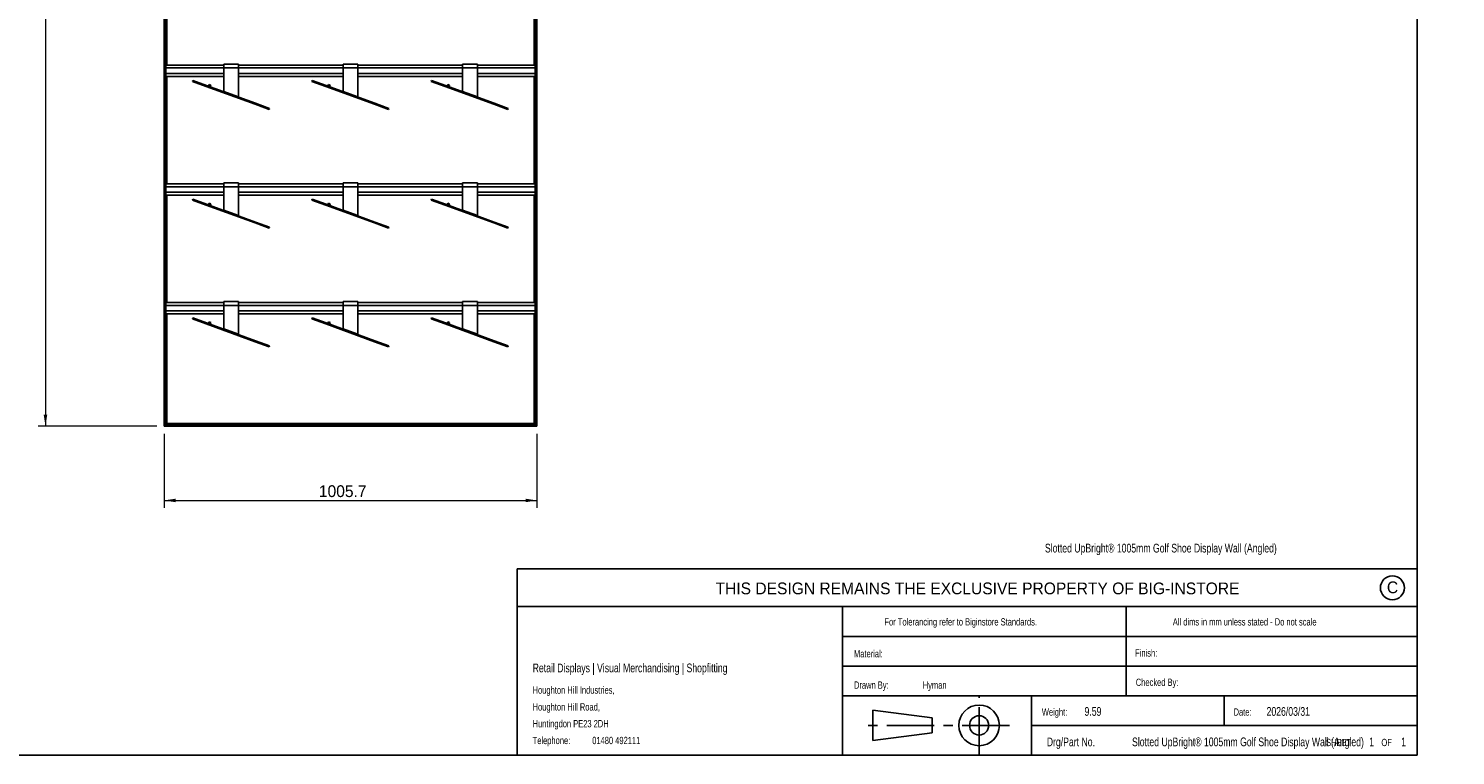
# Model space of a CAD drawing. Header units: millimetres. Extents: x 130 to 5910, y 139 to 4070.
# Tile 2 of 3: x 2061 to 5910, y 139 to 2098. Entities that reach past the tile are written whole.
import ezdxf

# ---------------------------------------------------------------- set-up
doc = ezdxf.new("R2010")
doc.units = ezdxf.units.MM
doc.header["$LTSCALE"] = 20
doc.linetypes.add('CENTER', pattern=[10.16, 6.35, -1.27, 1.27, -1.27])
doc.layers.add('1轮廓实线层', color=7, linetype='Continuous')
doc.styles.add('SLDTEXTSTYLE1', font='Arial Narrow', dxfattribs={"width": 0.87})
doc.styles.add('SLDTEXTSTYLE2', font='ARIAL.TTF', dxfattribs={"width": 0.948})
doc.styles.add('SLDTEXTSTYLE3', font='ARIALBD.TTF', dxfattribs={"width": 0.948})
doc.dimstyles.new('SLDDIMSTYLE0', dxfattribs={"dimtxt": 30.819824, "dimasz": 30.819824, "dimexe": 0, "dimexo": 0.0625, "dimgap": 7.704956, "dimtad": 1, "dimdec": 1, "dimrnd": 1e-09, "dimzin": 4, "dimdsep": 46, "dimtxsty": 'SLDTEXTSTYLE3', "dimsah": 1, "dimcen": 0.09, "dimadec": 0, "dimazin": 1, "dimtfac": 1, "dimtdec": 1, "dimtofl": 0, "dimtmove": 0, "dimatfit": 3, "dimfxl": 1, "dimfrac": 2, "dimtolj": 1, "dimtzin": 12, "dimarcsym": 0})
doc.dimstyles.new('SLDDIMSTYLE1', dxfattribs={"dimtxt": 30.819824, "dimasz": 30.819824, "dimexe": 0, "dimexo": 0.0625, "dimgap": 7.704956, "dimtad": 1, "dimdec": 1, "dimrnd": 1e-09, "dimzin": 12, "dimdsep": 46, "dimtxsty": 'SLDTEXTSTYLE3', "dimsah": 1, "dimcen": 0.09, "dimadec": 0, "dimazin": 3, "dimtfac": 1, "dimtdec": 1, "dimtofl": 0, "dimtmove": 0, "dimatfit": 3, "dimfxl": 1, "dimfrac": 2, "dimtolj": 1, "dimtzin": 12, "dimarcsym": 0})

# ---------------------------------------------------------------- blocks, each defined once
blk = doc.blocks.new('SW_NOTE_0')
at = {"color": 0, "linetype": 'Continuous', "lineweight": 18, "char_height": 19.55, "attachment_point": 1, "style": 'SLDTEXTSTYLE1'}
for s, insert in [('Houghton Hill Industries,', (0, 25.3)), ('Houghton Hill Road,', (0, -20)), ('Huntingdon PE23 2DH', (0, -65.3)), ('Telephone:  ', (0, -110.5)), ('01480 492111', (160.7, -110.5))]:
    blk.add_mtext(s, dxfattribs=dict(at, insert=insert))
blk = doc.blocks.new('_D')
at = {"color": 7, "linetype": 'Continuous', "lineweight": 18}
for p, q in [((2406.9, 3426.3), (2086.9, 3426.3)), ((2106.9, 3426.3), (2106.9, 1026.3)), ((2406.9, 1026.3), (2086.9, 1026.3))]:
    blk.add_line(p, q, dxfattribs=at)
for points in [[(2106.9, 3426.3), (2102.2, 3395.5), (2111.7, 3395.5)], [(2106.9, 1026.3), (2111.7, 1057.1), (2102.2, 1057.1)]]:
    blk.add_solid(points, dxfattribs=at)
at = {"color": 7, "linetype": 'Continuous', "lineweight": 18, "insert": (2066, 2212.8), "char_height": 31.75, "attachment_point": 1, "rotation": 90, "style": 'SLDTEXTSTYLE2'}
blk.add_mtext('2400.0', dxfattribs=at)
blk = doc.blocks.new('_D_1')
at = {"color": 7, "linetype": 'Continuous', "lineweight": 18}
for p, q in [((2426.9, 1006.3), (2426.9, 806.3)), ((3432.7, 1006.3), (3432.7, 806.3)), ((2426.9, 826.3), (3432.7, 826.3))]:
    blk.add_line(p, q, dxfattribs=at)
for points in [[(2426.9, 826.3), (2457.8, 821.6), (2457.8, 831)], [(3432.7, 826.3), (3401.9, 831), (3401.9, 821.6)]]:
    blk.add_solid(points, dxfattribs=at)
at = {"color": 7, "linetype": 'Continuous', "lineweight": 18, "insert": (2844.4, 867.2), "char_height": 31.75, "attachment_point": 1, "style": 'SLDTEXTSTYLE2'}
blk.add_mtext('1005.7', dxfattribs=at)

msp = doc.modelspace()

# ---------------------------------------------------------------- linework, layer by layer
at = {"color": 7, "linetype": 'Continuous', "lineweight": 25}
for p, q in [((5806.63, 140), (5806.63, 4070)), ((3379.61, 641.62), (5806.63, 641.62)), ((3379.61, 641.62), (3379.61, 140)), ((3379.61, 540), (5806.63, 540)), ((4256.63, 138.97), (4256.63, 540)), ((5021.63, 540), (5021.63, 460)), ((4256.63, 460), (5806.63, 460)), ((5021.63, 460), (5021.63, 380)), ((4256.63, 380), (5806.63, 380)), ((5021.63, 380), (5021.63, 300)), ((4256.63, 300), (5806.63, 300)), ((4766.63, 140), (4766.63, 300)), ((5286.63, 300), (5286.63, 220)), ((4338.98, 179.07), (4338.98, 260.94)), ((4338.98, 260.94), (4498.46, 240.01)), ((4498.46, 240.01), (4498.46, 200)), ((4498.46, 200), (4338.98, 179.07)), ((4766.63, 220), (5806.63, 220)), ((5806.63, 140), (130.48, 140))]:
    msp.add_line(p, q, dxfattribs=at)
at = {"color": 7, "linetype": 'CENTER', "lineweight": 25}
for p, q in [((4625.24, 141.99), (4625.24, 301.69)), ((4706.93, 220.01), (4315.17, 220.01))]:
    msp.add_line(p, q, dxfattribs=at)
at = {"color": 7, "linetype": 'Continuous', "lineweight": 25}
for centre, radius in [((5740, 590.95), 32.28), ((4625.24, 220.01), 54.78), ((4625.24, 220.01), 25.96)]:
    msp.add_circle(centre, radius, dxfattribs=at)
at = {"layer": '1轮廓实线层'}
for p, q in [((2426.94, 3426.29), (2426.94, 1026.29)), ((2427.29, 1026.64), (2427.29, 3425.94)), ((3432.33, 3425.94), (3432.33, 1026.64)), ((3432.68, 1026.29), (3432.68, 3426.29)), ((2428.09, 3425.14), (2428.09, 1027.44)), ((2428.44, 1027.79), (2428.44, 3424.79)), ((3431.18, 3424.79), (3431.18, 1027.79)), ((3431.53, 1027.44), (3431.53, 3425.14)), ((2432.54, 2289.49), (2432.19, 1999.49)), ((2432.19, 1999.49), (2432.54, 2289.49)), ((2433.34, 1999.49), (2433.69, 2289.49)), ((2433.69, 2289.49), (2433.34, 1999.49)), ((2434.39, 1999.49), (2434.39, 2289.49)), ((3425.23, 1999.49), (3425.23, 2289.49)), ((3426.28, 2289.49), (3425.93, 1999.49)), ((3425.93, 1999.49), (3426.28, 2289.49)), ((3427.08, 1999.49), (3427.43, 2289.49)), ((3427.43, 2289.49), (3427.08, 1999.49)), ((2428.44, 2088.49), (2432.19, 2088.49)), ((3431.18, 2088.49), (3427.43, 2088.49)), ((2432.19, 2076.09), (2428.44, 2076.09)), ((2428.44, 2056.49), (2432.19, 2056.49)), ((2432.19, 2044.09), (2428.44, 2044.09)), ((3427.43, 2076.09), (3431.18, 2076.09)), ((3431.18, 2056.49), (3427.43, 2056.49)), ((3427.43, 2044.09), (3431.18, 2044.09)), ((2428.44, 2024.49), (2432.19, 2024.49)), ((2432.19, 2012.09), (2428.44, 2012.09)), ((2431.81, 2002.49), (2428.81, 2002.49)), ((2428.81, 2002.49), (2428.81, 1993.49)), ((2431.81, 2002.49), (2431.81, 1993.49)), ((2627.81, 2002.64), (2587.81, 2002.64)), ((2587.81, 1991.99), (2587.81, 2002.64)), ((2627.81, 2002.64), (2627.81, 1991.99)), ((2949.81, 2002.64), (2909.81, 2002.64)), ((2909.81, 1991.99), (2909.81, 2002.64)), ((2949.81, 2002.64), (2949.81, 1991.99)), ((3271.81, 2002.64), (3231.81, 2002.64)), ((3231.81, 1991.99), (3231.81, 2002.64)), ((3271.81, 2002.64), (3271.81, 1991.99)), ((3431.18, 2024.49), (3427.43, 2024.49)), ((3427.43, 2012.09), (3431.18, 2012.09)), ((3430.81, 2002.49), (3427.81, 2002.49)), ((3427.81, 2002.49), (3427.81, 1993.49)), ((3430.81, 2002.49), (3430.81, 1993.49)), ((2428.44, 1992.49), (2428.81, 1992.49)), ((2428.81, 1980.09), (2428.44, 1980.09)), ((2431.81, 1993.49), (2428.81, 1993.49)), ((2428.81, 1965.58), (2428.81, 1993.49)), ((2431.81, 1965.58), (2428.81, 1965.58)), ((2428.81, 1965.58), (2428.81, 1961.78)), ((2431.81, 1965.58), (2431.81, 1993.49)), ((2431.81, 1991.99), (2587.81, 1991.99)), ((2431.81, 1976.99), (2587.81, 1976.99)), ((2431.81, 1969.49), (2587.81, 1969.49)), ((2431.81, 1965.58), (2431.81, 1961.78)), ((2587.81, 1999.49), (2432.19, 1999.49)), ((2432.54, 1969.49), (2432.19, 1679.49)), ((2432.19, 1679.49), (2432.54, 1969.49)), ((2433.34, 1679.49), (2433.69, 1969.49)), ((2433.69, 1969.49), (2433.34, 1679.49)), ((2434.39, 1679.49), (2434.39, 1969.49)), ((2587.81, 1928.98), (2587.81, 1991.99)), ((2627.81, 1991.99), (2587.81, 1991.99)), ((2909.81, 1999.49), (2627.81, 1999.49)), ((2627.81, 1991.99), (2627.81, 1914.42)), ((2627.81, 1991.99), (2909.81, 1991.99)), ((2627.81, 1976.99), (2909.81, 1976.99)), ((2627.81, 1969.49), (2909.81, 1969.49)), ((2909.81, 1928.98), (2909.81, 1991.99)), ((2949.81, 1991.99), (2909.81, 1991.99)), ((3231.81, 1999.49), (2949.81, 1999.49)), ((2949.81, 1991.99), (2949.81, 1914.42)), ((2949.81, 1991.99), (3231.81, 1991.99)), ((2949.81, 1976.99), (3231.81, 1976.99)), ((2949.81, 1969.49), (3231.81, 1969.49)), ((3271.81, 1991.99), (3231.81, 1991.99)), ((3231.81, 1928.98), (3231.81, 1991.99)), ((3427.81, 1999.49), (3271.81, 1999.49)), ((3271.81, 1991.99), (3271.81, 1914.42)), ((3271.81, 1991.99), (3427.81, 1991.99)), ((3271.81, 1976.99), (3427.81, 1976.99)), ((3271.81, 1969.49), (3427.43, 1969.49)), ((3425.23, 1679.49), (3425.23, 1969.49)), ((3426.28, 1969.49), (3425.93, 1679.49)), ((3425.93, 1679.49), (3426.28, 1969.49)), ((3427.08, 1679.49), (3427.43, 1969.49)), ((3427.43, 1969.49), (3427.08, 1679.49)), ((3430.81, 1993.49), (3427.81, 1993.49)), ((3427.81, 1965.58), (3427.81, 1993.49)), ((3430.81, 1965.58), (3427.81, 1965.58)), ((3427.81, 1965.58), (3427.81, 1961.78)), ((3430.81, 1965.58), (3430.81, 1993.49)), ((3431.18, 1992.49), (3430.81, 1992.49)), ((3430.81, 1980.09), (3431.18, 1980.09)), ((3430.81, 1965.58), (3430.81, 1961.78)), ((2428.44, 1960.49), (2428.81, 1960.49)), ((2428.81, 1948.09), (2428.44, 1948.09)), ((2428.44, 1928.49), (2428.81, 1928.49)), ((2431.81, 1961.78), (2428.81, 1961.78)), ((2428.81, 1923.98), (2428.81, 1961.78)), ((2431.81, 1923.98), (2431.81, 1961.78)), ((2431.81, 1960.49), (2432.19, 1960.49)), ((2432.19, 1948.09), (2431.81, 1948.09)), ((2431.81, 1928.49), (2432.19, 1928.49)), ((2504.13, 1958.38), (2503.19, 1955.79)), ((2540.77, 1942.11), (2503.19, 1955.79)), ((2504.13, 1958.38), (2541.71, 1944.7)), ((2541.71, 1944.7), (2540.77, 1942.11)), ((2672.33, 1894.23), (2540.77, 1942.11)), ((2673.27, 1896.81), (2541.71, 1944.7)), ((2548.12, 1947.68), (2546.41, 1942.99)), ((2548.12, 1947.68), (2552.82, 1945.97)), ((2552.82, 1945.97), (2551.11, 1941.28)), ((2627.81, 1914.42), (2587.81, 1928.98)), ((2826.13, 1958.38), (2825.19, 1955.79)), ((2862.77, 1942.11), (2825.19, 1955.79)), ((2826.13, 1958.38), (2863.71, 1944.7)), ((2863.71, 1944.7), (2862.77, 1942.11)), ((2994.33, 1894.23), (2862.77, 1942.11)), ((2995.27, 1896.81), (2863.71, 1944.7)), ((2870.12, 1947.68), (2868.41, 1942.99)), ((2870.12, 1947.68), (2874.82, 1945.97)), ((2874.82, 1945.97), (2873.11, 1941.28)), ((2949.81, 1914.42), (2909.81, 1928.98)), ((3148.13, 1958.38), (3147.19, 1955.79)), ((3184.77, 1942.11), (3147.19, 1955.79)), ((3148.13, 1958.38), (3185.71, 1944.7)), ((3185.71, 1944.7), (3184.77, 1942.11)), ((3316.33, 1894.23), (3184.77, 1942.11)), ((3317.27, 1896.81), (3185.71, 1944.7)), ((3192.12, 1947.68), (3190.41, 1942.99)), ((3192.12, 1947.68), (3196.82, 1945.97)), ((3196.82, 1945.97), (3195.11, 1941.28)), ((3271.81, 1914.42), (3231.81, 1928.98)), ((3427.81, 1960.49), (3427.43, 1960.49)), ((3427.43, 1948.09), (3427.81, 1948.09)), ((3427.81, 1928.49), (3427.43, 1928.49)), ((3430.81, 1961.78), (3427.81, 1961.78)), ((3427.81, 1923.98), (3427.81, 1961.78)), ((3430.81, 1923.98), (3430.81, 1961.78)), ((3431.18, 1960.49), (3430.81, 1960.49)), ((3430.81, 1948.09), (3431.18, 1948.09)), ((3431.18, 1928.49), (3430.81, 1928.49)), ((2432.19, 1916.09), (2428.44, 1916.09)), ((2428.44, 1896.49), (2432.19, 1896.49)), ((2431.81, 1923.98), (2428.81, 1923.98)), ((2428.81, 1923.98), (2428.81, 1921.09)), ((2431.81, 1921.09), (2428.81, 1921.09)), ((2431.81, 1923.98), (2431.81, 1921.09)), ((2672.33, 1894.23), (2673.27, 1896.81)), ((2709.92, 1880.55), (2672.33, 1894.23)), ((2673.27, 1896.81), (2710.86, 1883.13)), ((2994.33, 1894.23), (2995.27, 1896.81)), ((3031.92, 1880.55), (2994.33, 1894.23)), ((2995.27, 1896.81), (3032.86, 1883.13)), ((3316.33, 1894.23), (3317.27, 1896.81)), ((3353.92, 1880.55), (3316.33, 1894.23)), ((3317.27, 1896.81), (3354.86, 1883.13)), ((3427.43, 1916.09), (3431.18, 1916.09)), ((3431.18, 1896.49), (3427.43, 1896.49)), ((3430.81, 1923.98), (3427.81, 1923.98)), ((3427.81, 1923.98), (3427.81, 1921.09)), ((3430.81, 1921.09), (3427.81, 1921.09)), ((3430.81, 1923.98), (3430.81, 1921.09)), ((2432.19, 1884.09), (2428.44, 1884.09)), ((2428.44, 1864.49), (2432.19, 1864.49)), ((2432.19, 1852.09), (2428.44, 1852.09)), ((2709.92, 1880.55), (2710.86, 1883.13)), ((3031.92, 1880.55), (3032.86, 1883.13)), ((3353.92, 1880.55), (3354.86, 1883.13)), ((3427.43, 1884.09), (3431.18, 1884.09)), ((3431.18, 1864.49), (3427.43, 1864.49)), ((3427.43, 1852.09), (3431.18, 1852.09)), ((2428.44, 1832.49), (2432.19, 1832.49)), ((2432.19, 1820.09), (2428.44, 1820.09)), ((3431.18, 1832.49), (3427.43, 1832.49)), ((3427.43, 1820.09), (3431.18, 1820.09)), ((2428.44, 1800.49), (2432.19, 1800.49)), ((2432.19, 1788.09), (2428.44, 1788.09)), ((3431.18, 1800.49), (3427.43, 1800.49)), ((3427.43, 1788.09), (3431.18, 1788.09)), ((2428.44, 1768.49), (2432.19, 1768.49)), ((2432.19, 1756.09), (2428.44, 1756.09)), ((2428.44, 1736.49), (2432.19, 1736.49)), ((3431.18, 1768.49), (3427.43, 1768.49)), ((3427.43, 1756.09), (3431.18, 1756.09)), ((3431.18, 1736.49), (3427.43, 1736.49)), ((2432.19, 1724.09), (2428.44, 1724.09)), ((2428.44, 1704.49), (2432.19, 1704.49)), ((3427.43, 1724.09), (3431.18, 1724.09)), ((3431.18, 1704.49), (3427.43, 1704.49)), ((2432.19, 1692.09), (2428.44, 1692.09)), ((2428.44, 1672.49), (2428.81, 1672.49)), ((2428.81, 1660.09), (2428.44, 1660.09)), ((2431.81, 1682.49), (2428.81, 1682.49)), ((2428.81, 1682.49), (2428.81, 1673.49)), ((2431.81, 1673.49), (2428.81, 1673.49)), ((2428.81, 1645.58), (2428.81, 1673.49)), ((2431.81, 1682.49), (2431.81, 1673.49)), ((2431.81, 1645.58), (2431.81, 1673.49)), ((2431.81, 1671.99), (2587.81, 1671.99)), ((2431.81, 1656.99), (2587.81, 1656.99)), ((2587.81, 1679.49), (2432.19, 1679.49)), ((2627.81, 1682.64), (2587.81, 1682.64)), ((2587.81, 1671.99), (2587.81, 1682.64)), ((2627.81, 1671.99), (2587.81, 1671.99)), ((2587.81, 1608.98), (2587.81, 1671.99)), ((2627.81, 1682.64), (2627.81, 1671.99)), ((2909.81, 1679.49), (2627.81, 1679.49)), ((2627.81, 1671.99), (2627.81, 1594.42)), ((2627.81, 1671.99), (2909.81, 1671.99)), ((2627.81, 1656.99), (2909.81, 1656.99)), ((2949.81, 1682.64), (2909.81, 1682.64)), ((2909.81, 1671.99), (2909.81, 1682.64)), ((2909.81, 1608.98), (2909.81, 1671.99)), ((2949.81, 1671.99), (2909.81, 1671.99)), ((2949.81, 1682.64), (2949.81, 1671.99)), ((3231.81, 1679.49), (2949.81, 1679.49)), ((2949.81, 1671.99), (2949.81, 1594.42)), ((2949.81, 1671.99), (3231.81, 1671.99)), ((2949.81, 1656.99), (3231.81, 1656.99)), ((3271.81, 1682.64), (3231.81, 1682.64)), ((3231.81, 1671.99), (3231.81, 1682.64)), ((3231.81, 1608.98), (3231.81, 1671.99)), ((3271.81, 1671.99), (3231.81, 1671.99)), ((3271.81, 1682.64), (3271.81, 1671.99)), ((3427.81, 1679.49), (3271.81, 1679.49)), ((3271.81, 1671.99), (3271.81, 1594.42)), ((3271.81, 1671.99), (3427.81, 1671.99)), ((3271.81, 1656.99), (3427.81, 1656.99)), ((3427.43, 1692.09), (3431.18, 1692.09)), ((3430.81, 1682.49), (3427.81, 1682.49)), ((3427.81, 1682.49), (3427.81, 1673.49)), ((3430.81, 1673.49), (3427.81, 1673.49)), ((3427.81, 1645.58), (3427.81, 1673.49)), ((3430.81, 1682.49), (3430.81, 1673.49)), ((3430.81, 1645.58), (3430.81, 1673.49)), ((3431.18, 1672.49), (3430.81, 1672.49)), ((3430.81, 1660.09), (3431.18, 1660.09)), ((2428.44, 1640.49), (2428.81, 1640.49)), ((2428.81, 1628.09), (2428.44, 1628.09)), ((2431.81, 1645.58), (2428.81, 1645.58)), ((2428.81, 1645.58), (2428.81, 1641.78)), ((2431.81, 1641.78), (2428.81, 1641.78)), ((2428.81, 1603.98), (2428.81, 1641.78)), ((2431.81, 1649.49), (2587.81, 1649.49)), ((2431.81, 1645.58), (2431.81, 1641.78)), ((2431.81, 1603.98), (2431.81, 1641.78)), ((2431.81, 1640.49), (2432.19, 1640.49)), ((2432.19, 1628.09), (2431.81, 1628.09)), ((2432.54, 1649.49), (2432.19, 1359.49)), ((2432.19, 1359.49), (2432.54, 1649.49)), ((2433.34, 1359.49), (2433.69, 1649.49)), ((2433.69, 1649.49), (2433.34, 1359.49)), ((2434.39, 1359.49), (2434.39, 1649.49)), ((2504.13, 1638.38), (2503.19, 1635.79)), ((2540.77, 1622.11), (2503.19, 1635.79)), ((2504.13, 1638.38), (2541.71, 1624.7)), ((2541.71, 1624.7), (2540.77, 1622.11)), ((2672.33, 1574.23), (2540.77, 1622.11)), ((2673.27, 1576.81), (2541.71, 1624.7)), ((2548.12, 1627.68), (2546.41, 1622.99)), ((2548.12, 1627.68), (2552.82, 1625.97)), ((2552.82, 1625.97), (2551.11, 1621.28)), ((2627.81, 1649.49), (2909.81, 1649.49)), ((2826.13, 1638.38), (2825.19, 1635.79)), ((2862.77, 1622.11), (2825.19, 1635.79)), ((2826.13, 1638.38), (2863.71, 1624.7)), ((2863.71, 1624.7), (2862.77, 1622.11)), ((2994.33, 1574.23), (2862.77, 1622.11)), ((2995.27, 1576.81), (2863.71, 1624.7)), ((2870.12, 1627.68), (2868.41, 1622.99)), ((2870.12, 1627.68), (2874.82, 1625.97)), ((2874.82, 1625.97), (2873.11, 1621.28)), ((2949.81, 1649.49), (3231.81, 1649.49)), ((3148.13, 1638.38), (3147.19, 1635.79)), ((3184.77, 1622.11), (3147.19, 1635.79)), ((3148.13, 1638.38), (3185.71, 1624.7)), ((3185.71, 1624.7), (3184.77, 1622.11)), ((3316.33, 1574.23), (3184.77, 1622.11)), ((3317.27, 1576.81), (3185.71, 1624.7)), ((3192.12, 1627.68), (3190.41, 1622.99)), ((3192.12, 1627.68), (3196.82, 1625.97)), ((3196.82, 1625.97), (3195.11, 1621.28)), ((3271.81, 1649.49), (3427.43, 1649.49)), ((3425.23, 1359.49), (3425.23, 1649.49)), ((3426.28, 1649.49), (3425.93, 1359.49)), ((3425.93, 1359.49), (3426.28, 1649.49)), ((3427.08, 1359.49), (3427.43, 1649.49)), ((3427.43, 1649.49), (3427.08, 1359.49)), ((3427.81, 1640.49), (3427.43, 1640.49)), ((3427.43, 1628.09), (3427.81, 1628.09)), ((3430.81, 1645.58), (3427.81, 1645.58)), ((3427.81, 1645.58), (3427.81, 1641.78)), ((3430.81, 1641.78), (3427.81, 1641.78)), ((3427.81, 1603.98), (3427.81, 1641.78)), ((3430.81, 1645.58), (3430.81, 1641.78)), ((3430.81, 1603.98), (3430.81, 1641.78)), ((3431.18, 1640.49), (3430.81, 1640.49)), ((3430.81, 1628.09), (3431.18, 1628.09)), ((2428.44, 1608.49), (2428.81, 1608.49)), ((2432.19, 1596.09), (2428.44, 1596.09)), ((2431.81, 1603.98), (2428.81, 1603.98)), ((2428.81, 1603.98), (2428.81, 1601.09)), ((2431.81, 1601.09), (2428.81, 1601.09)), ((2431.81, 1608.49), (2432.19, 1608.49)), ((2431.81, 1603.98), (2431.81, 1601.09)), ((2627.81, 1594.42), (2587.81, 1608.98)), ((2949.81, 1594.42), (2909.81, 1608.98)), ((3271.81, 1594.42), (3231.81, 1608.98)), ((3427.81, 1608.49), (3427.43, 1608.49)), ((3427.43, 1596.09), (3431.18, 1596.09)), ((3430.81, 1603.98), (3427.81, 1603.98)), ((3427.81, 1603.98), (3427.81, 1601.09)), ((3430.81, 1601.09), (3427.81, 1601.09)), ((3431.18, 1608.49), (3430.81, 1608.49)), ((3430.81, 1603.98), (3430.81, 1601.09)), ((2428.44, 1576.49), (2432.19, 1576.49)), ((2432.19, 1564.09), (2428.44, 1564.09)), ((2428.44, 1544.49), (2432.19, 1544.49)), ((2672.33, 1574.23), (2673.27, 1576.81)), ((2709.92, 1560.55), (2672.33, 1574.23)), ((2673.27, 1576.81), (2710.86, 1563.13)), ((2709.92, 1560.55), (2710.86, 1563.13)), ((2994.33, 1574.23), (2995.27, 1576.81)), ((3031.92, 1560.55), (2994.33, 1574.23)), ((2995.27, 1576.81), (3032.86, 1563.13)), ((3031.92, 1560.55), (3032.86, 1563.13)), ((3316.33, 1574.23), (3317.27, 1576.81)), ((3353.92, 1560.55), (3316.33, 1574.23)), ((3317.27, 1576.81), (3354.86, 1563.13)), ((3353.92, 1560.55), (3354.86, 1563.13)), ((3431.18, 1576.49), (3427.43, 1576.49)), ((3427.43, 1564.09), (3431.18, 1564.09)), ((3431.18, 1544.49), (3427.43, 1544.49)), ((2432.19, 1532.09), (2428.44, 1532.09)), ((2428.44, 1512.49), (2432.19, 1512.49)), ((3427.43, 1532.09), (3431.18, 1532.09)), ((3431.18, 1512.49), (3427.43, 1512.49)), ((2432.19, 1500.09), (2428.44, 1500.09)), ((2428.44, 1480.49), (2432.19, 1480.49)), ((2432.19, 1468.09), (2428.44, 1468.09)), ((3427.43, 1500.09), (3431.18, 1500.09)), ((3431.18, 1480.49), (3427.43, 1480.49)), ((3427.43, 1468.09), (3431.18, 1468.09)), ((2428.44, 1448.49), (2432.19, 1448.49)), ((2432.19, 1436.09), (2428.44, 1436.09)), ((3431.18, 1448.49), (3427.43, 1448.49)), ((3427.43, 1436.09), (3431.18, 1436.09)), ((2428.44, 1416.49), (2432.19, 1416.49)), ((2432.19, 1404.09), (2428.44, 1404.09)), ((3431.18, 1416.49), (3427.43, 1416.49)), ((3427.43, 1404.09), (3431.18, 1404.09)), ((2428.44, 1384.49), (2432.19, 1384.49)), ((2432.19, 1372.09), (2428.44, 1372.09)), ((2428.44, 1352.49), (2428.81, 1352.49)), ((2431.81, 1362.49), (2428.81, 1362.49)), ((2428.81, 1362.49), (2428.81, 1353.49)), ((2431.81, 1353.49), (2428.81, 1353.49)), ((2428.81, 1325.58), (2428.81, 1353.49)), ((2431.81, 1362.49), (2431.81, 1353.49)), ((2431.81, 1325.58), (2431.81, 1353.49)), ((2431.81, 1351.99), (2587.81, 1351.99)), ((2587.81, 1359.49), (2432.19, 1359.49)), ((2627.81, 1362.64), (2587.81, 1362.64)), ((2587.81, 1351.99), (2587.81, 1362.64)), ((2627.81, 1351.99), (2587.81, 1351.99)), ((2587.81, 1288.98), (2587.81, 1351.99)), ((2627.81, 1362.64), (2627.81, 1351.99)), ((2909.81, 1359.49), (2627.81, 1359.49)), ((2627.81, 1351.99), (2627.81, 1274.42)), ((2627.81, 1351.99), (2909.81, 1351.99)), ((2949.81, 1362.64), (2909.81, 1362.64)), ((2909.81, 1351.99), (2909.81, 1362.64)), ((2909.81, 1288.98), (2909.81, 1351.99)), ((2949.81, 1351.99), (2909.81, 1351.99)), ((2949.81, 1362.64), (2949.81, 1351.99)), ((3231.81, 1359.49), (2949.81, 1359.49)), ((2949.81, 1351.99), (2949.81, 1274.42)), ((2949.81, 1351.99), (3231.81, 1351.99)), ((3271.81, 1362.64), (3231.81, 1362.64)), ((3231.81, 1351.99), (3231.81, 1362.64)), ((3271.81, 1351.99), (3231.81, 1351.99)), ((3231.81, 1288.98), (3231.81, 1351.99)), ((3271.81, 1362.64), (3271.81, 1351.99)), ((3427.81, 1359.49), (3271.81, 1359.49)), ((3271.81, 1351.99), (3271.81, 1274.42)), ((3271.81, 1351.99), (3427.81, 1351.99)), ((3431.18, 1384.49), (3427.43, 1384.49)), ((3427.43, 1372.09), (3431.18, 1372.09)), ((3430.81, 1362.49), (3427.81, 1362.49)), ((3427.81, 1362.49), (3427.81, 1353.49)), ((3430.81, 1353.49), (3427.81, 1353.49)), ((3427.81, 1325.58), (3427.81, 1353.49)), ((3430.81, 1362.49), (3430.81, 1353.49)), ((3430.81, 1325.58), (3430.81, 1353.49)), ((3431.18, 1352.49), (3430.81, 1352.49)), ((2428.81, 1340.09), (2428.44, 1340.09)), ((2428.44, 1320.49), (2428.81, 1320.49)), ((2431.81, 1325.58), (2428.81, 1325.58)), ((2428.81, 1325.58), (2428.81, 1321.78)), ((2431.81, 1321.78), (2428.81, 1321.78)), ((2428.81, 1283.98), (2428.81, 1321.78)), ((2431.81, 1336.99), (2587.81, 1336.99)), ((2431.81, 1325.58), (2431.81, 1321.78)), ((2431.81, 1283.98), (2431.81, 1321.78)), ((2431.81, 1320.49), (2432.19, 1320.49)), ((2432.19, 1329.49), (2587.81, 1329.49)), ((2432.19, 1329.49), (2432.19, 1031.54)), ((2432.54, 1031.89), (2432.19, 1329.49)), ((2433.69, 1329.49), (2433.34, 1032.69)), ((2433.69, 1033.04), (2433.69, 1329.49)), ((2434.39, 1033.74), (2434.39, 1329.49)), ((2504.13, 1318.38), (2503.19, 1315.79)), ((2540.77, 1302.11), (2503.19, 1315.79)), ((2504.13, 1318.38), (2541.71, 1304.7)), ((2627.81, 1336.99), (2909.81, 1336.99)), ((2627.81, 1329.49), (2909.81, 1329.49)), ((2826.13, 1318.38), (2825.19, 1315.79)), ((2862.77, 1302.11), (2825.19, 1315.79)), ((2826.13, 1318.38), (2863.71, 1304.7)), ((2949.81, 1336.99), (3231.81, 1336.99)), ((2949.81, 1329.49), (3231.81, 1329.49)), ((3148.13, 1318.38), (3147.19, 1315.79)), ((3184.77, 1302.11), (3147.19, 1315.79)), ((3148.13, 1318.38), (3185.71, 1304.7)), ((3271.81, 1336.99), (3427.81, 1336.99)), ((3271.81, 1329.49), (3427.43, 1329.49)), ((3425.23, 1033.74), (3425.23, 1329.49)), ((3425.93, 1329.49), (3425.93, 1033.04)), ((3426.28, 1032.69), (3425.93, 1329.49)), ((3427.43, 1329.49), (3427.08, 1031.89)), ((3427.43, 1031.54), (3427.43, 1329.49)), ((3427.81, 1320.49), (3427.43, 1320.49)), ((3430.81, 1325.58), (3427.81, 1325.58)), ((3427.81, 1325.58), (3427.81, 1321.78)), ((3430.81, 1321.78), (3427.81, 1321.78)), ((3427.81, 1283.98), (3427.81, 1321.78)), ((3430.81, 1340.09), (3431.18, 1340.09)), ((3430.81, 1325.58), (3430.81, 1321.78)), ((3430.81, 1283.98), (3430.81, 1321.78)), ((3431.18, 1320.49), (3430.81, 1320.49)), ((2428.81, 1308.09), (2428.44, 1308.09)), ((2428.44, 1288.49), (2428.81, 1288.49)), ((2432.19, 1276.09), (2428.44, 1276.09)), ((2431.81, 1283.98), (2428.81, 1283.98)), ((2428.81, 1283.98), (2428.81, 1281.09)), ((2431.81, 1281.09), (2428.81, 1281.09)), ((2432.19, 1308.09), (2431.81, 1308.09)), ((2431.81, 1288.49), (2432.19, 1288.49)), ((2431.81, 1283.98), (2431.81, 1281.09)), ((2541.71, 1304.7), (2540.77, 1302.11)), ((2672.33, 1254.23), (2540.77, 1302.11)), ((2673.27, 1256.81), (2541.71, 1304.7)), ((2548.12, 1307.68), (2546.41, 1302.99)), ((2548.12, 1307.68), (2552.82, 1305.97)), ((2552.82, 1305.97), (2551.11, 1301.28)), ((2627.81, 1274.42), (2587.81, 1288.98)), ((2863.71, 1304.7), (2862.77, 1302.11)), ((2994.33, 1254.23), (2862.77, 1302.11)), ((2995.27, 1256.81), (2863.71, 1304.7)), ((2870.12, 1307.68), (2868.41, 1302.99)), ((2870.12, 1307.68), (2874.82, 1305.97)), ((2874.82, 1305.97), (2873.11, 1301.28)), ((2949.81, 1274.42), (2909.81, 1288.98)), ((3185.71, 1304.7), (3184.77, 1302.11)), ((3316.33, 1254.23), (3184.77, 1302.11)), ((3317.27, 1256.81), (3185.71, 1304.7)), ((3192.12, 1307.68), (3190.41, 1302.99)), ((3192.12, 1307.68), (3196.82, 1305.97)), ((3196.82, 1305.97), (3195.11, 1301.28)), ((3271.81, 1274.42), (3231.81, 1288.98)), ((3427.43, 1308.09), (3427.81, 1308.09)), ((3427.81, 1288.49), (3427.43, 1288.49)), ((3427.43, 1276.09), (3431.18, 1276.09)), ((3430.81, 1283.98), (3427.81, 1283.98)), ((3427.81, 1283.98), (3427.81, 1281.09)), ((3430.81, 1281.09), (3427.81, 1281.09)), ((3430.81, 1308.09), (3431.18, 1308.09)), ((3431.18, 1288.49), (3430.81, 1288.49)), ((3430.81, 1283.98), (3430.81, 1281.09)), ((2428.44, 1256.49), (2432.19, 1256.49)), ((2432.19, 1244.09), (2428.44, 1244.09)), ((2672.33, 1254.23), (2673.27, 1256.81)), ((2709.92, 1240.55), (2672.33, 1254.23)), ((2673.27, 1256.81), (2710.86, 1243.13)), ((2709.92, 1240.55), (2710.86, 1243.13)), ((2994.33, 1254.23), (2995.27, 1256.81)), ((3031.92, 1240.55), (2994.33, 1254.23)), ((2995.27, 1256.81), (3032.86, 1243.13)), ((3031.92, 1240.55), (3032.86, 1243.13)), ((3316.33, 1254.23), (3317.27, 1256.81)), ((3353.92, 1240.55), (3316.33, 1254.23)), ((3317.27, 1256.81), (3354.86, 1243.13)), ((3353.92, 1240.55), (3354.86, 1243.13)), ((3431.18, 1256.49), (3427.43, 1256.49)), ((3427.43, 1244.09), (3431.18, 1244.09)), ((2428.44, 1224.49), (2432.19, 1224.49)), ((2432.19, 1212.09), (2428.44, 1212.09)), ((3431.18, 1224.49), (3427.43, 1224.49)), ((3427.43, 1212.09), (3431.18, 1212.09)), ((2428.44, 1192.49), (2432.19, 1192.49)), ((2432.19, 1180.09), (2428.44, 1180.09)), ((2428.44, 1160.49), (2432.19, 1160.49)), ((3431.18, 1192.49), (3427.43, 1192.49)), ((3427.43, 1180.09), (3431.18, 1180.09)), ((3431.18, 1160.49), (3427.43, 1160.49)), ((2432.19, 1148.09), (2428.44, 1148.09)), ((2428.44, 1128.49), (2432.19, 1128.49)), ((3427.43, 1148.09), (3431.18, 1148.09)), ((3431.18, 1128.49), (3427.43, 1128.49)), ((2432.19, 1116.09), (2428.44, 1116.09)), ((2428.44, 1096.49), (2432.19, 1096.49)), ((2432.19, 1084.09), (2428.44, 1084.09)), ((3427.43, 1116.09), (3431.18, 1116.09)), ((3431.18, 1096.49), (3427.43, 1096.49)), ((3427.43, 1084.09), (3431.18, 1084.09)), ((2428.44, 1064.49), (2432.19, 1064.49)), ((2432.19, 1052.09), (2428.44, 1052.09)), ((3431.18, 1064.49), (3427.43, 1064.49)), ((3427.43, 1052.09), (3431.18, 1052.09)), ((2426.94, 1026.29), (3432.68, 1026.29)), ((2428.09, 1027.44), (2427.29, 1026.64)), ((2427.29, 1026.64), (2428.09, 1027.44)), ((2427.29, 1026.64), (3432.33, 1026.64)), ((2428.09, 1027.44), (3431.53, 1027.44)), ((2428.44, 1032.49), (2432.19, 1032.49)), ((2432.19, 1031.54), (2428.44, 1027.79)), ((2432.19, 1031.54), (2428.44, 1027.79)), ((2428.44, 1027.79), (3431.18, 1027.79)), ((2432.19, 1031.54), (3427.43, 1031.54)), ((2433.34, 1032.69), (2432.54, 1031.89)), ((2432.54, 1031.89), (2433.34, 1032.69)), ((2432.54, 1031.89), (3427.08, 1031.89)), ((2433.34, 1032.69), (3426.28, 1032.69)), ((2434.39, 1033.74), (2433.69, 1033.04)), ((2434.39, 1033.74), (2433.69, 1033.04)), ((2433.69, 1033.04), (3425.93, 1033.04)), ((3425.23, 1033.74), (2434.39, 1033.74)), ((3425.23, 1033.74), (3425.93, 1033.04)), ((3425.23, 1033.74), (3425.93, 1033.04)), ((3426.28, 1032.69), (3427.08, 1031.89)), ((3427.08, 1031.89), (3426.28, 1032.69)), ((3431.18, 1032.49), (3427.43, 1032.49)), ((3427.43, 1031.54), (3431.18, 1027.79)), ((3427.43, 1031.54), (3431.18, 1027.79)), ((3431.53, 1027.44), (3432.33, 1026.64)), ((3432.33, 1026.64), (3431.53, 1027.44))]:
    msp.add_line(p, q, dxfattribs=at)
for points, knots in [([(2587.7, 1927.96), (2587.71, 1928.1), (2587.75, 1928.43), (2587.79, 1928.78), (2587.81, 1928.98)], [0, 0, 0, 0, 0.4306808, 1, 1, 1, 1]), ([(2588.75, 1927.57), (2588.66, 1927.63), (2588.44, 1927.74), (2588.18, 1928.11), (2587.98, 1928.56), (2587.86, 1928.86), (2587.81, 1928.98)], [0, 0, 0, 0, 0.2437522, 0.528543, 0.8135258, 1, 1, 1, 1]), ([(2909.7, 1927.96), (2909.71, 1928.1), (2909.75, 1928.43), (2909.79, 1928.78), (2909.81, 1928.98)], [0, 0, 0, 0, 0.4306808, 1, 1, 1, 1]), ([(2910.75, 1927.57), (2910.66, 1927.63), (2910.44, 1927.74), (2910.18, 1928.11), (2909.98, 1928.56), (2909.86, 1928.86), (2909.81, 1928.98)], [0, 0, 0, 0, 0.2437522, 0.528543, 0.8135258, 1, 1, 1, 1]), ([(3231.7, 1927.96), (3231.71, 1928.1), (3231.75, 1928.43), (3231.79, 1928.78), (3231.81, 1928.98)], [0, 0, 0, 0, 0.4306808, 1, 1, 1, 1]), ([(3232.75, 1927.57), (3232.66, 1927.63), (3232.44, 1927.74), (3232.18, 1928.11), (3231.98, 1928.56), (3231.86, 1928.86), (3231.81, 1928.98)], [0, 0, 0, 0, 0.2437522, 0.528543, 0.8135258, 1, 1, 1, 1]), ([(2587.7, 1607.96), (2587.71, 1608.1), (2587.75, 1608.43), (2587.79, 1608.78), (2587.81, 1608.98)], [0, 0, 0, 0, 0.4306808, 1, 1, 1, 1]), ([(2588.75, 1607.57), (2588.66, 1607.63), (2588.44, 1607.74), (2588.18, 1608.11), (2587.98, 1608.56), (2587.86, 1608.86), (2587.81, 1608.98)], [0, 0, 0, 0, 0.2437522, 0.528543, 0.8135258, 1, 1, 1, 1]), ([(2909.7, 1607.96), (2909.71, 1608.1), (2909.75, 1608.43), (2909.79, 1608.78), (2909.81, 1608.98)], [0, 0, 0, 0, 0.4306808, 1, 1, 1, 1]), ([(2910.75, 1607.57), (2910.66, 1607.63), (2910.44, 1607.74), (2910.18, 1608.11), (2909.98, 1608.56), (2909.86, 1608.86), (2909.81, 1608.98)], [0, 0, 0, 0, 0.2437522, 0.528543, 0.8135258, 1, 1, 1, 1]), ([(3231.7, 1607.96), (3231.71, 1608.1), (3231.75, 1608.43), (3231.79, 1608.78), (3231.81, 1608.98)], [0, 0, 0, 0, 0.4306808, 1, 1, 1, 1]), ([(3232.75, 1607.57), (3232.66, 1607.63), (3232.44, 1607.74), (3232.18, 1608.11), (3231.98, 1608.56), (3231.86, 1608.86), (3231.81, 1608.98)], [0, 0, 0, 0, 0.2437522, 0.528543, 0.8135258, 1, 1, 1, 1]), ([(2587.7, 1287.96), (2587.71, 1288.1), (2587.75, 1288.43), (2587.79, 1288.78), (2587.81, 1288.98)], [0, 0, 0, 0, 0.4306808, 1, 1, 1, 1]), ([(2588.75, 1287.57), (2588.66, 1287.63), (2588.44, 1287.74), (2588.18, 1288.11), (2587.98, 1288.56), (2587.86, 1288.86), (2587.81, 1288.98)], [0, 0, 0, 0, 0.2437522, 0.528543, 0.8135258, 1, 1, 1, 1]), ([(2909.7, 1287.96), (2909.71, 1288.1), (2909.75, 1288.43), (2909.79, 1288.78), (2909.81, 1288.98)], [0, 0, 0, 0, 0.4306808, 1, 1, 1, 1]), ([(2910.75, 1287.57), (2910.66, 1287.63), (2910.44, 1287.74), (2910.18, 1288.11), (2909.98, 1288.56), (2909.86, 1288.86), (2909.81, 1288.98)], [0, 0, 0, 0, 0.2437522, 0.528543, 0.8135258, 1, 1, 1, 1]), ([(3231.7, 1287.96), (3231.71, 1288.1), (3231.75, 1288.43), (3231.79, 1288.78), (3231.81, 1288.98)], [0, 0, 0, 0, 0.4306808, 1, 1, 1, 1]), ([(3232.75, 1287.57), (3232.66, 1287.63), (3232.44, 1287.74), (3232.18, 1288.11), (3231.98, 1288.56), (3231.86, 1288.86), (3231.81, 1288.98)], [0, 0, 0, 0, 0.2437522, 0.528543, 0.8135258, 1, 1, 1, 1]), ([(2427.29, 1026.64), (2427.25, 1026.6), (2427.21, 1026.56), (2427.12, 1026.47), (2427.08, 1026.43), (2427.01, 1026.36), (2426.99, 1026.33), (2426.95, 1026.3), (2426.94, 1026.29), (2426.94, 1026.29)], [0, 0, 0, 0, 0.25, 0.25, 0.5, 0.5, 0.75, 0.75, 1, 1, 1, 1]), ([(2427.29, 1026.64), (2427.25, 1026.6), (2427.21, 1026.56), (2427.12, 1026.47), (2427.08, 1026.43), (2427.01, 1026.36), (2426.99, 1026.33), (2426.95, 1026.3), (2426.94, 1026.29), (2426.94, 1026.29)], [0, 0, 0, 0, 0.25, 0.25, 0.5, 0.5, 0.75, 0.75, 1, 1, 1, 1]), ([(2428.44, 1027.79), (2428.44, 1027.79), (2428.44, 1027.78), (2428.4, 1027.75), (2428.38, 1027.72), (2428.31, 1027.66), (2428.27, 1027.61), (2428.18, 1027.53), (2428.14, 1027.48), (2428.09, 1027.44)], [0, 0, 0, 0, 0.25, 0.25, 0.5, 0.5, 0.75, 0.75, 1, 1, 1, 1]), ([(2428.44, 1027.79), (2428.44, 1027.79), (2428.44, 1027.78), (2428.4, 1027.75), (2428.38, 1027.72), (2428.31, 1027.66), (2428.27, 1027.61), (2428.18, 1027.53), (2428.14, 1027.48), (2428.09, 1027.44)], [0, 0, 0, 0, 0.25, 0.25, 0.5, 0.5, 0.75, 0.75, 1, 1, 1, 1]), ([(2432.54, 1031.89), (2432.5, 1031.85), (2432.46, 1031.81), (2432.37, 1031.72), (2432.33, 1031.68), (2432.26, 1031.61), (2432.24, 1031.58), (2432.2, 1031.55), (2432.19, 1031.54), (2432.19, 1031.54)], [0, 0, 0, 0, 0.25, 0.25, 0.5, 0.5, 0.75, 0.75, 1, 1, 1, 1]), ([(2432.54, 1031.89), (2432.5, 1031.85), (2432.46, 1031.81), (2432.37, 1031.72), (2432.33, 1031.68), (2432.26, 1031.61), (2432.24, 1031.58), (2432.2, 1031.55), (2432.19, 1031.54), (2432.19, 1031.54)], [0, 0, 0, 0, 0.25, 0.25, 0.5, 0.5, 0.75, 0.75, 1, 1, 1, 1]), ([(2433.69, 1033.04), (2433.69, 1033.04), (2433.69, 1033.03), (2433.65, 1033), (2433.63, 1032.97), (2433.56, 1032.91), (2433.52, 1032.86), (2433.43, 1032.78), (2433.39, 1032.73), (2433.34, 1032.69)], [0, 0, 0, 0, 0.25, 0.25, 0.5, 0.5, 0.75, 0.75, 1, 1, 1, 1]), ([(2433.69, 1033.04), (2433.69, 1033.04), (2433.69, 1033.03), (2433.65, 1033), (2433.63, 1032.97), (2433.56, 1032.91), (2433.52, 1032.86), (2433.43, 1032.78), (2433.39, 1032.73), (2433.34, 1032.69)], [0, 0, 0, 0, 0.25, 0.25, 0.5, 0.5, 0.75, 0.75, 1, 1, 1, 1]), ([(3425.93, 1033.04), (3425.93, 1033.04), (3425.94, 1033.03), (3425.98, 1033), (3426, 1032.97), (3426.07, 1032.91), (3426.11, 1032.86), (3426.2, 1032.78), (3426.24, 1032.73), (3426.28, 1032.69)], [0, 0, 0, 0, 0.25, 0.25, 0.5, 0.5, 0.75, 0.75, 1, 1, 1, 1]), ([(3425.93, 1033.04), (3425.93, 1033.04), (3425.94, 1033.03), (3425.98, 1033), (3426, 1032.97), (3426.07, 1032.91), (3426.11, 1032.86), (3426.2, 1032.78), (3426.24, 1032.73), (3426.28, 1032.69)], [0, 0, 0, 0, 0.25, 0.25, 0.5, 0.5, 0.75, 0.75, 1, 1, 1, 1]), ([(3427.08, 1031.89), (3427.13, 1031.85), (3427.17, 1031.81), (3427.26, 1031.72), (3427.3, 1031.68), (3427.37, 1031.61), (3427.39, 1031.58), (3427.43, 1031.55), (3427.43, 1031.54), (3427.43, 1031.54)], [0, 0, 0, 0, 0.25, 0.25, 0.5, 0.5, 0.75, 0.75, 1, 1, 1, 1]), ([(3427.08, 1031.89), (3427.13, 1031.85), (3427.17, 1031.81), (3427.26, 1031.72), (3427.3, 1031.68), (3427.37, 1031.61), (3427.39, 1031.58), (3427.43, 1031.55), (3427.43, 1031.54), (3427.43, 1031.54)], [0, 0, 0, 0, 0.25, 0.25, 0.5, 0.5, 0.75, 0.75, 1, 1, 1, 1]), ([(3431.18, 1027.79), (3431.18, 1027.79), (3431.19, 1027.78), (3431.23, 1027.75), (3431.25, 1027.72), (3431.32, 1027.66), (3431.36, 1027.61), (3431.45, 1027.53), (3431.49, 1027.48), (3431.53, 1027.44)], [0, 0, 0, 0, 0.25, 0.25, 0.5, 0.5, 0.75, 0.75, 1, 1, 1, 1]), ([(3431.18, 1027.79), (3431.18, 1027.79), (3431.19, 1027.78), (3431.23, 1027.75), (3431.25, 1027.72), (3431.32, 1027.66), (3431.36, 1027.61), (3431.45, 1027.53), (3431.49, 1027.48), (3431.53, 1027.44)], [0, 0, 0, 0, 0.25, 0.25, 0.5, 0.5, 0.75, 0.75, 1, 1, 1, 1]), ([(3432.33, 1026.64), (3432.38, 1026.6), (3432.42, 1026.56), (3432.51, 1026.47), (3432.55, 1026.43), (3432.62, 1026.36), (3432.64, 1026.33), (3432.68, 1026.3), (3432.68, 1026.29), (3432.68, 1026.29)], [0, 0, 0, 0, 0.25, 0.25, 0.5, 0.5, 0.75, 0.75, 1, 1, 1, 1]), ([(3432.33, 1026.64), (3432.38, 1026.6), (3432.42, 1026.56), (3432.51, 1026.47), (3432.55, 1026.43), (3432.62, 1026.36), (3432.64, 1026.33), (3432.68, 1026.3), (3432.68, 1026.29), (3432.68, 1026.29)], [0, 0, 0, 0, 0.25, 0.25, 0.5, 0.5, 0.75, 0.75, 1, 1, 1, 1])]:
    msp.add_open_spline(points, degree=3, knots=knots, dxfattribs=at)
for points in [[(2627.81, 1914.42), (2627.77, 1914.3), (2627.7, 1914.05), (2627.6, 1913.73), (2627.54, 1913.51), (2627.54, 1913.47), (2627.54, 1913.46)], [(2949.81, 1914.42), (2949.77, 1914.3), (2949.7, 1914.05), (2949.6, 1913.73), (2949.54, 1913.51), (2949.54, 1913.47), (2949.54, 1913.46)], [(3271.81, 1914.42), (3271.77, 1914.3), (3271.7, 1914.05), (3271.6, 1913.73), (3271.54, 1913.51), (3271.54, 1913.47), (3271.54, 1913.46)], [(2627.81, 1594.42), (2627.77, 1594.3), (2627.7, 1594.05), (2627.6, 1593.73), (2627.54, 1593.51), (2627.54, 1593.47), (2627.54, 1593.46)], [(2949.81, 1594.42), (2949.77, 1594.3), (2949.7, 1594.05), (2949.6, 1593.73), (2949.54, 1593.51), (2949.54, 1593.47), (2949.54, 1593.46)], [(3271.81, 1594.42), (3271.77, 1594.3), (3271.7, 1594.05), (3271.6, 1593.73), (3271.54, 1593.51), (3271.54, 1593.47), (3271.54, 1593.46)], [(2627.81, 1274.42), (2627.77, 1274.3), (2627.7, 1274.05), (2627.6, 1273.73), (2627.54, 1273.51), (2627.54, 1273.47), (2627.54, 1273.46)], [(2949.81, 1274.42), (2949.77, 1274.3), (2949.7, 1274.05), (2949.6, 1273.73), (2949.54, 1273.51), (2949.54, 1273.47), (2949.54, 1273.46)], [(3271.81, 1274.42), (3271.77, 1274.3), (3271.7, 1274.05), (3271.6, 1273.73), (3271.54, 1273.51), (3271.54, 1273.47), (3271.54, 1273.46)]]:
    msp.add_open_spline(points, degree=3, dxfattribs=at)

# ---------------------------------------------------------------- block references
at = {"color": 7, "linetype": 'Continuous', "lineweight": 18}
msp.add_blockref('SW_NOTE_0', (3421.02, 299.62), dxfattribs=at)

# ---------------------------------------------------------------- texts
for s, insert, char_height, attachment_point, style in [('Slotted UpBright® 1005mm Golf Shoe Display Wall (Angled)', (4802.83, 709.54), 23.4606, 1, 'SLDTEXTSTYLE1'), ('THIS DESIGN REMAINS THE EXCLUSIVE PROPERTY OF BIG-INSTORE', (4620.93, 605.09), 31.75, 2, 'SLDTEXTSTYLE2'), ('C', (5725.21, 607.95), 31.75, 1, 'SLDTEXTSTYLE2'), ('For Tolerancing refer to Biginstore Standards.', (4369.98, 508.83), 19.5505, 1, 'SLDTEXTSTYLE1'), ('All dims in mm unless stated - Do not scale', (5147.76, 508.83), 19.5505, 1, 'SLDTEXTSTYLE1'), ('Material:', (4287.73, 422.87), 19.55, 1, 'SLDTEXTSTYLE1'), ('Finish:', (5046.06, 425.02), 19.55, 1, 'SLDTEXTSTYLE1'), ('Retail Displays | Visual Merchandising | Shopfitting', (3421.02, 386.56), 23.4606, 1, 'SLDTEXTSTYLE1'), ('Checked By:', (5047.9, 345.95), 19.5505, 1, 'SLDTEXTSTYLE1'), ('Drawn By:', (4287.75, 338.43), 19.55, 1, 'SLDTEXTSTYLE1'), ('Hyman', (4473.36, 338.43), 19.55, 1, 'SLDTEXTSTYLE1'), ('9.59', (4909.64, 269.35), 23.461, 1, 'SLDTEXTSTYLE1'), ('2026/03/31', (5400.66, 269.35), 23.461, 1, 'SLDTEXTSTYLE1'), ('Weight:', (4794.42, 265.78), 19.55, 1, 'SLDTEXTSTYLE1'), ('Date:', (5311.58, 265.78), 19.55, 1, 'SLDTEXTSTYLE1'), ('Drg/Part No.', (4807.85, 187.19), 23.4606, 1, 'SLDTEXTSTYLE1'), ('Slotted UpBright® 1005mm Golf Shoe Display Wall (Angled)', (5037.81, 187.19), 23.4606, 1, 'SLDTEXTSTYLE1'), ('SHEET', (5561.24, 183.69), 19.55, 1, 'SLDTEXTSTYLE1'), ('1', (5677.43, 187.26), 23.46, 1, 'SLDTEXTSTYLE1'), ('OF', (5710.34, 183.69), 19.55, 1, 'SLDTEXTSTYLE1'), ('1', (5763.83, 187.26), 23.46, 1, 'SLDTEXTSTYLE1')]:
    msp.add_mtext(s, dxfattribs=dict(at, insert=insert, char_height=char_height, attachment_point=attachment_point, style=style))

# ---------------------------------------------------------------- dimensions: what is measured, and where the dimension line sits
dim = msp.add_linear_dim(base=(2106.94, 1026.29), p1=(2426.94, 3426.29), p2=(2426.94, 1026.29), angle=90, dimstyle='SLDDIMSTYLE0', dxfattribs=at)
dim.commit()
dim.dimension.update_dxf_attribs({"geometry": '_D', "text_midpoint": (2106.94, 2277.48), "dimtype": 160})
dim = msp.add_linear_dim(base=(3432.68, 826.29), p1=(2426.94, 1026.29), p2=(3432.68, 1026.29), dimstyle='SLDDIMSTYLE1', dxfattribs=at)
dim.commit()
dim.dimension.update_dxf_attribs({"geometry": '_D_1', "text_midpoint": (2909.12, 826.29), "dimtype": 160})

doc.saveas('drawing.dxf')
